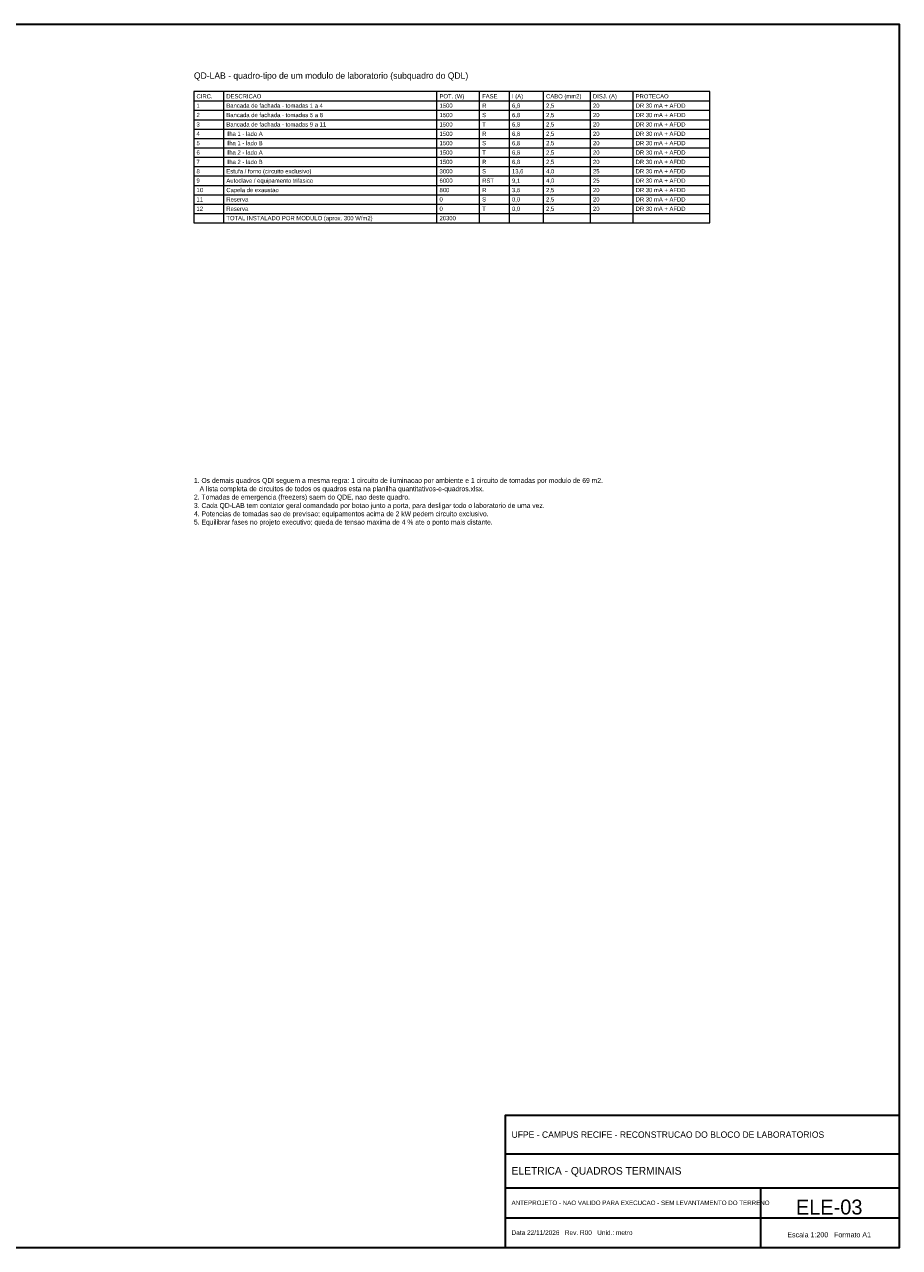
# Model space of a CAD drawing. Header units: metres. Extents: x -12 to 152, y -66 to 49.
# Tile 2 of 2: x 70 to 152, y -66 to 49. Entities that reach past the tile are written whole.
import ezdxf
from ezdxf.enums import TextEntityAlignment as Align

# ---------------------------------------------------------------- set-up
doc = ezdxf.new("R2010")
doc.units = ezdxf.units.M
doc.layers.add('COTA', color=8, linetype='Continuous', lineweight=13, true_color=0x6a6a6a)
doc.layers.add('FOLHA', color=7, linetype='Continuous', lineweight=35)
doc.layers.add('NOTA', color=7, linetype='Continuous', lineweight=18)

msp = doc.modelspace()

# ---------------------------------------------------------------- linework, layer by layer
at = {"layer": 'COTA'}
for p, q in [((88.8, 30.18), (88.8, 42.5)), ((108.8, 30.18), (108.8, 42.5)), ((112.8, 30.18), (112.8, 42.5)), ((115.6, 30.18), (115.6, 42.5)), ((118.8, 30.18), (118.8, 42.5)), ((123.2, 30.18), (123.2, 42.5)), ((127.2, 30.18), (127.2, 42.5)), ((86, 41.62), (134.4, 41.62)), ((86, 40.74), (134.4, 40.74)), ((86, 39.86), (134.4, 39.86)), ((86, 38.98), (134.4, 38.98)), ((86, 38.1), (134.4, 38.1)), ((86, 37.22), (134.4, 37.22)), ((86, 36.34), (134.4, 36.34)), ((86, 35.46), (134.4, 35.46)), ((86, 34.58), (134.4, 34.58)), ((86, 33.7), (134.4, 33.7)), ((86, 32.82), (134.4, 32.82)), ((86, 31.94), (134.4, 31.94)), ((86, 31.06), (134.4, 31.06)), ((86, 30.18), (134.4, 30.18))]:
    msp.add_line(p, q, dxfattribs=at)
msp.add_lwpolyline([(86, 30.18), (134.4, 30.18), (134.4, 42.5), (86, 42.5)], close=True, dxfattribs=at)
at = {"layer": 'FOLHA'}
for p, q in [((115.2, -57.2), (152.2, -57.2)), ((115.2, -60.4), (152.2, -60.4)), ((139.2, -66), (139.2, -60.4)), ((115.2, -63.2), (152.2, -63.2))]:
    msp.add_line(p, q, dxfattribs=at)
for points in [[(-12, -66), (152.2, -66), (152.2, 48.8), (-12, 48.8)], [(115.2, -66), (152.2, -66), (152.2, -53.6), (115.2, -53.6)]]:
    msp.add_lwpolyline(points, close=True, dxfattribs=at)

# ---------------------------------------------------------------- texts
for s, height, p in [('UFPE - CAMPUS RECIFE - RECONSTRUCAO DO BLOCO DE LABORATORIOS', 0.6, (115.8, -55.4)), ('ELETRICA - QUADROS TERMINAIS', 0.72, (115.8, -58.8)), ('ANTEPROJETO - NAO VALIDO PARA EXECUCAO - SEM LEVANTAMENTO DO TERRENO', 0.42, (115.8, -61.8)), ('Data 22/11/2026   Rev. R00   Unid.: metro', 0.44, (115.8, -64.6))]:
    msp.add_text(s, height=height, dxfattribs=at).set_placement(p, align=Align.MIDDLE_LEFT)
for s, height, p in [('ELE-03', 1.4, (145.6, -62.2)), ('Escala 1:200   Formato A1', 0.48, (145.6, -64.8))]:
    msp.add_text(s, height=height, dxfattribs=at).set_placement(p, align=Align.MIDDLE_CENTER)
at = {"layer": 'NOTA'}
for s, height, p in [('QD-LAB - quadro-tipo de um modulo de laboratorio (subquadro do QDL)', 0.6, (86, 44)), ('CIRC.', 0.4, (86.24, 42.06)), ('1', 0.4, (86.24, 41.18)), ('DESCRICAO', 0.4, (89.04, 42.06)), ('Bancada de fachada - tomadas 1 a 4', 0.4, (89.04, 41.18)), ('1500', 0.4, (109.04, 41.18)), ('POT. (W)', 0.4, (109.04, 42.06)), ('FASE', 0.4, (113.04, 42.06)), ('R', 0.4, (113.04, 41.18)), ('6,8', 0.4, (115.84, 41.18)), ('I (A)', 0.4, (115.84, 42.06)), ('2,5', 0.4, (119.04, 41.18)), ('CABO (mm2)', 0.4, (119.04, 42.06)), ('20', 0.4, (123.44, 41.18)), ('DISJ. (A)', 0.4, (123.44, 42.06)), ('PROTECAO', 0.4, (127.44, 42.06)), ('DR 30 mA + AFDD', 0.4, (127.44, 41.18)), ('2', 0.4, (86.24, 40.3)), ('Bancada de fachada - tomadas 5 a 8', 0.4, (89.04, 40.3)), ('1500', 0.4, (109.04, 40.3)), ('S', 0.4, (113.04, 40.3)), ('6,8', 0.4, (115.84, 40.3)), ('2,5', 0.4, (119.04, 40.3)), ('20', 0.4, (123.44, 40.3)), ('DR 30 mA + AFDD', 0.4, (127.44, 40.3)), ('3', 0.4, (86.24, 39.42)), ('Bancada de fachada - tomadas 9 a 11', 0.4, (89.04, 39.42)), ('1500', 0.4, (109.04, 39.42)), ('T', 0.4, (113.04, 39.42)), ('6,8', 0.4, (115.84, 39.42)), ('2,5', 0.4, (119.04, 39.42)), ('20', 0.4, (123.44, 39.42)), ('DR 30 mA + AFDD', 0.4, (127.44, 39.42)), ('4', 0.4, (86.24, 38.54)), ('Ilha 1 - lado A', 0.4, (89.04, 38.54)), ('Ilha 1 - lado B', 0.4, (89.04, 37.66)), ('1500', 0.4, (109.04, 38.54)), ('R', 0.4, (113.04, 38.54)), ('6,8', 0.4, (115.84, 38.54)), ('2,5', 0.4, (119.04, 38.54)), ('20', 0.4, (123.44, 38.54)), ('DR 30 mA + AFDD', 0.4, (127.44, 38.54)), ('5', 0.4, (86.24, 37.66)), ('6', 0.4, (86.24, 36.78)), ('Ilha 2 - lado A', 0.4, (89.04, 36.78)), ('1500', 0.4, (109.04, 37.66)), ('1500', 0.4, (109.04, 36.78)), ('T', 0.4, (113.04, 36.78)), ('S', 0.4, (113.04, 37.66)), ('6,8', 0.4, (115.84, 37.66)), ('6,8', 0.4, (115.84, 36.78)), ('2,5', 0.4, (119.04, 37.66)), ('2,5', 0.4, (119.04, 36.78)), ('20', 0.4, (123.44, 37.66)), ('20', 0.4, (123.44, 36.78)), ('DR 30 mA + AFDD', 0.4, (127.44, 37.66)), ('DR 30 mA + AFDD', 0.4, (127.44, 36.78)), ('7', 0.4, (86.24, 35.9)), ('Ilha 2 - lado B', 0.4, (89.04, 35.9)), ('1500', 0.4, (109.04, 35.9)), ('R', 0.4, (113.04, 35.9)), ('6,8', 0.4, (115.84, 35.9)), ('2,5', 0.4, (119.04, 35.9)), ('20', 0.4, (123.44, 35.9)), ('DR 30 mA + AFDD', 0.4, (127.44, 35.9)), ('8', 0.4, (86.24, 35.02)), ('Estufa / forno (circuito exclusivo)', 0.4, (89.04, 35.02)), ('3000', 0.4, (109.04, 35.02)), ('S', 0.4, (113.04, 35.02)), ('13,6', 0.4, (115.84, 35.02)), ('4,0', 0.4, (119.04, 35.02)), ('25', 0.4, (123.44, 35.02)), ('DR 30 mA + AFDD', 0.4, (127.44, 35.02)), ('9', 0.4, (86.24, 34.14)), ('10', 0.4, (86.24, 33.26)), ('Autoclave / equipamento trifasico', 0.4, (89.04, 34.14)), ('Capela de exaustao', 0.4, (89.04, 33.26)), ('6000', 0.4, (109.04, 34.14)), ('800', 0.4, (109.04, 33.26)), ('RST', 0.4, (113.04, 34.14)), ('R', 0.4, (113.04, 33.26)), ('9,1', 0.4, (115.84, 34.14)), ('3,6', 0.4, (115.84, 33.26)), ('4,0', 0.4, (119.04, 34.14)), ('2,5', 0.4, (119.04, 33.26)), ('25', 0.4, (123.44, 34.14)), ('20', 0.4, (123.44, 33.26)), ('DR 30 mA + AFDD', 0.4, (127.44, 34.14)), ('DR 30 mA + AFDD', 0.4, (127.44, 33.26)), ('11', 0.4, (86.24, 32.38)), ('Reserva', 0.4, (89.04, 32.38)), ('0', 0.4, (109.04, 32.38)), ('S', 0.4, (113.04, 32.38)), ('0,0', 0.4, (115.84, 32.38)), ('2,5', 0.4, (119.04, 32.38)), ('20', 0.4, (123.44, 32.38)), ('DR 30 mA + AFDD', 0.4, (127.44, 32.38)), ('12', 0.4, (86.24, 31.5)), ('Reserva', 0.4, (89.04, 31.5)), ('0', 0.4, (109.04, 31.5)), ('T', 0.4, (113.04, 31.5)), ('0,0', 0.4, (115.84, 31.5)), ('2,5', 0.4, (119.04, 31.5)), ('20', 0.4, (123.44, 31.5)), ('DR 30 mA + AFDD', 0.4, (127.44, 31.5)), ('TOTAL INSTALADO POR MODULO (aprox. 300 W/m2)', 0.4, (89.04, 30.62)), ('20300', 0.4, (109.04, 30.62)), ('1. Os demais quadros QDI seguem a mesma regra: 1 circuito de iluminacao por ambiente e 1 circuito de tomadas por modulo de 69 m2.', 0.46, (86, 6)), ('2. Tomadas de emergencia (freezers) saem do QDE, nao deste quadro.', 0.46, (86, 4.44)), ('   A lista completa de circuitos de todos os quadros esta na planilha quantitativos-e-quadros.xlsx.', 0.46, (86, 5.22)), ('3. Cada QD-LAB tem contator geral comandado por botao junto a porta, para desligar todo o laboratorio de uma vez.', 0.46, (86, 3.65)), ('4. Potencias de tomadas sao de previsao; equipamentos acima de 2 kW pedem circuito exclusivo.', 0.46, (86, 2.87)), ('5. Equilibrar fases no projeto executivo; queda de tensao maxima de 4 % ate o ponto mais distante.', 0.46, (86, 2.09))]:
    msp.add_text(s, height=height, dxfattribs=at).set_placement(p, align=Align.MIDDLE_LEFT)

doc.saveas('drawing.dxf')
